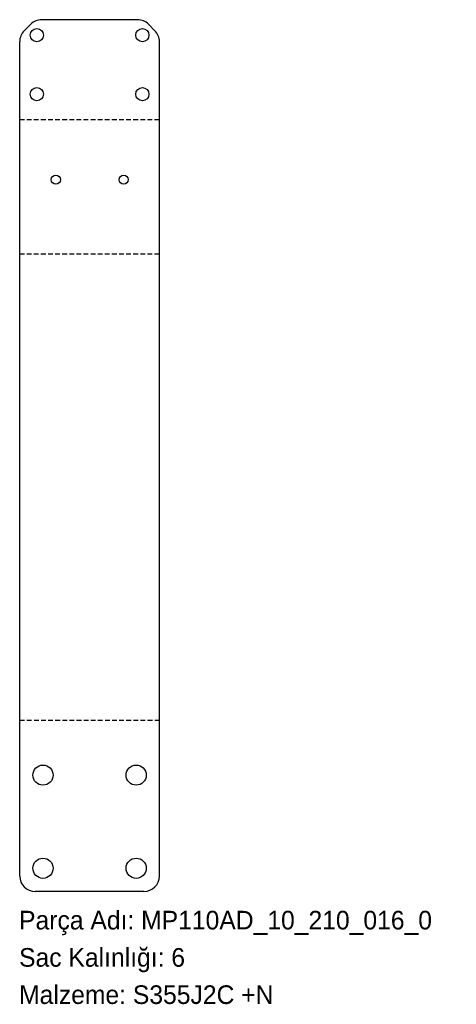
# Model space of a CAD drawing. Header units: millimetres. Extents: x 0 to 282, y -72 to 562.
import ezdxf

# ---------------------------------------------------------------- set-up
doc = ezdxf.new("R2010")
doc.units = ezdxf.units.MM
for name, pattern in [('SLD-Katı', [0]), ('SLD-Kesik', [4.572, 3.048, -1.524]), ('SLD-Sürekli', [0])]:
    doc.linetypes.add(name, pattern=pattern)
doc.layers.add('METIN', color=96, linetype='SLD-Katı')
doc.styles.add('SLDTEXTSTYLE0', font='ARIAL.TTF', dxfattribs={"width": 0.948, "bigfont": 'bigfont'})
doc.styles.add('SLDTEXTSTYLE1', font='ARIAL.TTF', dxfattribs={"width": 0.948})

msp = doc.modelspace()

# ---------------------------------------------------------------- linework, layer by layer
at = {"color": 7, "linetype": 'SLD-Sürekli', "lineweight": 25}
for p, q in [((7.47, 559.08), (3.33, 554.93)), ((76.26, 562), (14.54, 562)), ((87.47, 554.93), (83.33, 559.08)), ((0.4, 10.4), (0.4, 547.86)), ((90.4, 10.4), (90.4, 547.86)), ((80.4, 0.4), (10.4, 0.4))]:
    msp.add_line(p, q, dxfattribs=at)
at = {"color": 7, "linetype": 'SLD-Kesik'}
for p, q in [((0.4, 497.74), (90.4, 497.74)), ((0.4, 411.2), (90.4, 411.2)), ((90.4, 110.67), (0.4, 110.67))]:
    msp.add_line(p, q, dxfattribs=at)
at = {"color": 7, "linetype": 'SLD-Sürekli', "lineweight": 25}
for centre, radius in [((11.4, 552), 4.25), ((79.4, 552), 4.25), ((11.4, 514), 4.25), ((79.4, 514), 4.25), ((23.68, 458.97), 2.95), ((67.38, 458.97), 2.95), ((15.4, 75.4), 6.5), ((75.4, 75.4), 6.5), ((15.4, 15.4), 6.5), ((75.4, 15.4), 6.5)]:
    msp.add_circle(centre, radius, dxfattribs=at)
for centre, start, end in [((14.54, 552), 90, 135), ((76.26, 552), 45, 90), ((10.4, 547.86), 135, 180), ((80.4, 547.86), 0, 45), ((10.4, 10.4), 180, 270), ((80.4, 10.4), 270, 0)]:
    msp.add_arc(centre, 10, start, end, dxfattribs=at)

# ---------------------------------------------------------------- texts
at = {"layer": 'METIN', "char_height": 12, "attachment_point": 1}
for s, insert, style in [('Parça Adı: MP110AD_10_210_016_0', (0, -12.03), 'SLDTEXTSTYLE0'), ('Sac Kalınlığı: 6', (0, -36.03), 'SLDTEXTSTYLE0'), ('Malzeme: S355J2C +N', (0, -60.03), 'SLDTEXTSTYLE1')]:
    msp.add_mtext(s, dxfattribs=dict(at, insert=insert, style=style))

doc.saveas('drawing.dxf')
